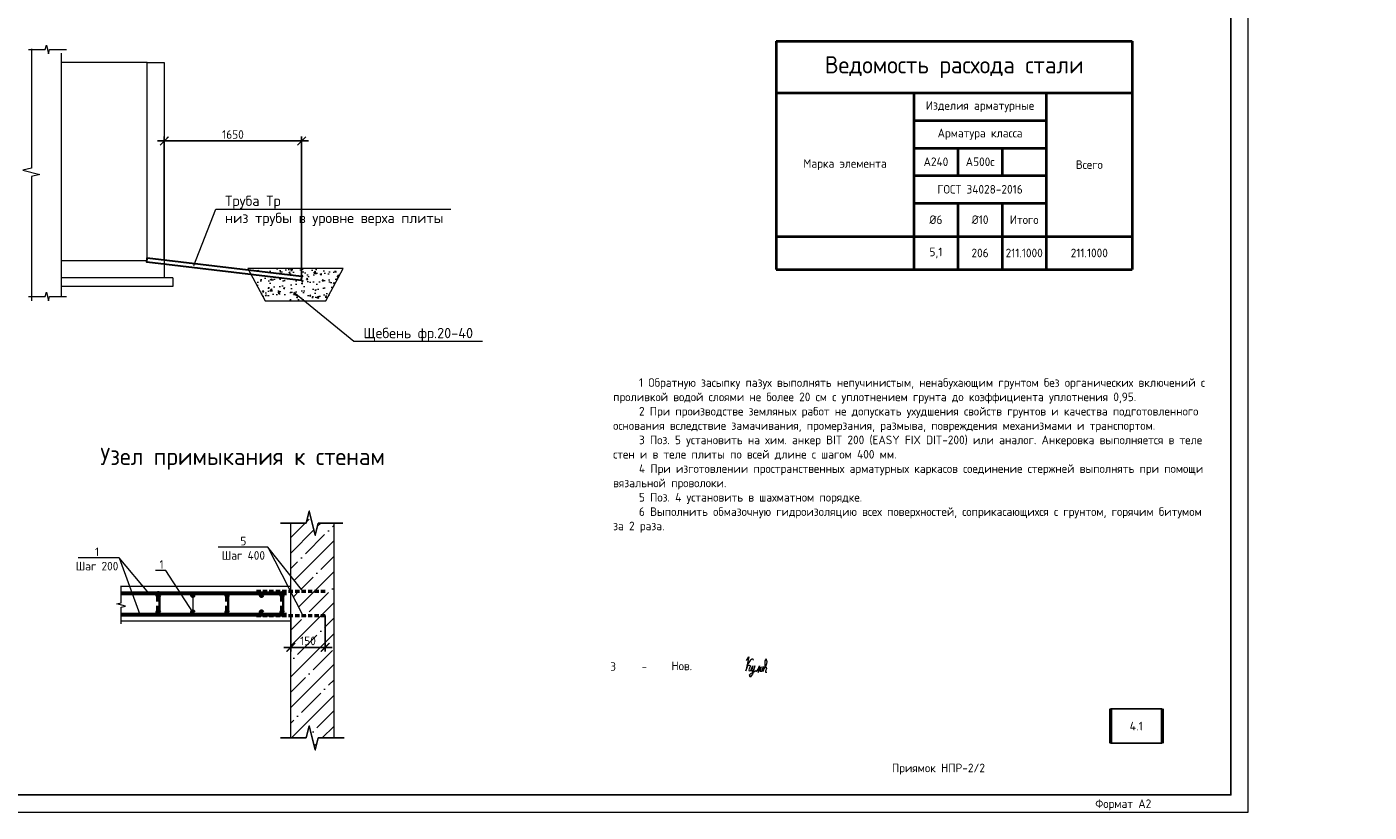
# Model space of a CAD drawing. Header units: millimetres. Extents: x 130535 to 1380046, y -231620 to 121434.
# Tile 42 of 135: x 433353 to 472372, y -52800 to -29983. Entities that reach past the tile are written whole.
import ezdxf
from ezdxf import colors
from ezdxf.entities.mleader import LeaderData, LeaderLine
from ezdxf.enums import TextEntityAlignment as Align
from ezdxf.math import Vec2, Vec3

# ---------------------------------------------------------------- set-up
doc = ezdxf.new("R2010")
doc.units = ezdxf.units.MM
doc.linetypes.add('DASHED2', pattern=[0.375, 0.25, -0.125])
doc.layers.get('DEFPOINTS').update_dxf_attribs({"lineweight": 0})
for name, color, linetype, lineweight in [('АС-Таблицы', 7, 'Continuous', 20), ('Выноски', 7, 'Continuous', 20), ('Основная 0.35', 7, 'Continuous', 35), ('Основная 0.6', 7, 'Continuous', 60), ('Основная 0.60', 7, 'Continuous', 60), ('РАЗМЕРЫ', 7, 'Continuous', 9), ('Символы 0.20', 7, 'Continuous', 20), ('Текст', 7, 'Continuous', 25), ('Текст 0.25', 7, 'Continuous', 25), ('Тонкая', 7, 'Continuous', 20), ('Тонкая 0.20', 7, 'Continuous', 20), ('ТОНКИЕ', 7, 'Continuous', 9), ('штриховка', 7, 'Continuous', 18)]:
    doc.layers.add(name, color=color, linetype=linetype, lineweight=lineweight)
for name, color, linetype in [('ИЗМ', 7, 'Continuous'), ('Колонны', 7, 'Continuous'), ('ТОЛСТЫЕ_ОСНОВНЫЕ', 7, 'Continuous')]:
    doc.layers.add(name, color=color, linetype=linetype)
doc.styles.add('GOST-2.304_Type-B', font='GOST_Common.ttf')
doc.styles.add('style1', font='GOST_Common.ttf', dxfattribs={"height": 500})
doc.styles.add('ГОСТ', font='isocpeur.TTF')
doc.dimstyles.new('СПДС', dxfattribs={"dimscale": 100, "dimtxt": 2.5, "dimasz": 2.5, "dimexe": 1.25, "dimexo": 0, "dimtad": 1, "dimdec": 0, "dimtxsty": 'GOST-2.304_Type-B', "dimblk": 'ARCHTICK', "dimcen": 2.5, "dimdle": 2, "dimadec": 0, "dimazin": 2, "dimtfac": 0.75, "dimtdec": 0, "dimtmove": 1, "dimatfit": 3, "dimfxl": 1, "dimtolj": 1, "dimarcsym": 1})

# ---------------------------------------------------------------- blocks, each defined once
blk = doc.blocks.new('*U1418')
at = {"layer": 'ТОЛСТЫЕ_ОСНОВНЫЕ'}
blk.add_lwpolyline([(20, 5), (589, 5), (589, 415), (20, 415)], close=True, dxfattribs=at)
at = {"layer": 'ТОНКИЕ'}
blk.add_lwpolyline([(0, 0), (594, 0), (594, 420), (0, 420)], close=True, dxfattribs=at)
at = {"layer": 'Текст', "style": 'style1'}
blk.add_text('Формат А2', height=2.5, dxfattribs=at).set_placement((549.57, 1.2))
blk = doc.blocks.new('*T560')
at = {"layer": 'Основная 0.6', "color": 0, "lineweight": 40, "transparency": 16777216}
for p, q in [((0, 0), (10350, 0)), ((0, 0), (0, -6633)), ((10350, 0), (10350, -6633)), ((0, -1500), (10350, -1500)), ((4000, -1500), (4000, -6633)), ((7850, -1500), (7850, -6633)), ((4000, -2300), (7850, -2300)), ((4000, -3100), (7850, -3100)), ((5283, -3100), (5283, -3900)), ((6567, -3100), (6567, -3900)), ((4000, -3900), (7850, -3900)), ((4000, -4700), (7850, -4700)), ((5283, -4700), (5283, -6633)), ((6567, -4700), (6567, -6633)), ((0, -5667), (10350, -5667)), ((0, -6633), (10350, -6633))]:
    blk.add_line(p, q, dxfattribs=at)
at = {"layer": 'Основная 0.6', "color": 0, "transparency": 16777216, "attachment_point": 5, "style": 'GOST-2.304_Type-B'}
for s, insert, char_height, width in [('Ведомость расхода стали', (5175, -750), 500, 10050), ('Изделия арматурные', (5925, -1900), 250, 3550), ('Арматура класса', (5925, -2700), 250, 3550), ('Марка элемента', (2000, -3583), 250, 3700), ('А240', (4642, -3500), 250, 983.33), ('А500с', (5925, -3500), 250, 983.33), ('Всего', (9100, -3583), 250, 2200), ('ГОСТ 34028-2016', (5925, -4300), 250, 3550), ('%%C6', (4642, -5183), 250, 983.33), ('%%C10', (5925, -5183), 250, 983.33), ('Итого', (7208, -5183), 250, 983.33), ('5,1', (4642, -6150), 250, 983.33), ('206', (5925, -6150), 250, 983.33), ('211.1000', (7208, -6150), 250, 983.33), ('211.1000', (9100, -6150), 250, 2200)]:
    blk.add_mtext(s, dxfattribs=dict(at, insert=insert, char_height=char_height, width=width))
blk = doc.blocks.new('*T561')
at = {"layer": 'АС-Таблицы', "color": 0, "linetype": 'ByBlock', "lineweight": -2}
for p, q in [((0, 0), (1500, 0)), ((0, -1000), (1500, -1000))]:
    blk.add_line(p, q, dxfattribs=at)
at = {"layer": 'АС-Таблицы', "color": 0, "linetype": 'ByBlock', "lineweight": 50}
for p, q in [((0, 0), (0, -1000)), ((1500, 0), (1500, -1000))]:
    blk.add_line(p, q, dxfattribs=at)
at = {"layer": 'АС-Таблицы', "color": 0, "insert": (750, -500), "char_height": 250, "width": 1000, "attachment_point": 5, "style": 'ГОСТ'}
blk.add_mtext('4.1', dxfattribs=at)
blk = doc.blocks.new('_ArchTick')
at = {"color": 0, "linetype": 'ByBlock', "const_width": 0.15}
blk.add_lwpolyline([(-0.5, -0.5), (0.5, 0.5)], dxfattribs=at)
blk = doc.blocks.new('*D580')
at = {"layer": 'DEFPOINTS', "color": 0, "linetype": 'Continuous', "lineweight": 0, "transparency": 16777216}
for p in [(437349, -33298), (437349, -36757), (441342, -37229)]:
    blk.add_point(p, dxfattribs=at)
at = {"layer": 'РАЗМЕРЫ', "color": 0, "linetype": 'Continuous', "lineweight": -2, "transparency": 16777216}
for p, q in [((441542, -33298), (437149, -33298)), ((437349, -36757), (437349, -33173)), ((441342, -37229), (441342, -33173))]:
    blk.add_line(p, q, dxfattribs=at)
at = {"layer": 'РАЗМЕРЫ', "color": 0, "linetype": 'Continuous', "lineweight": -2, "transparency": 16777216, "xscale": 250, "yscale": 250, "zscale": 250, "rotation": 180}
blk.add_blockref('_ArchTick', (437349, -33298), dxfattribs=at)
at = {"layer": 'РАЗМЕРЫ', "color": 0, "linetype": 'Continuous', "lineweight": -2, "transparency": 16777216, "xscale": 250, "yscale": 250, "zscale": 250}
blk.add_blockref('_ArchTick', (441342, -33298), dxfattribs=at)
at = {"layer": 'РАЗМЕРЫ', "color": 0, "linetype": 'Continuous', "lineweight": 0, "transparency": 16777216, "insert": (439345, -33111), "char_height": 250, "attachment_point": 5, "style": 'GOST-2.304_Type-B'}
blk.add_mtext('\\A1;1650', dxfattribs=at)
blk = doc.blocks.new('_None')
blk = doc.blocks.new('*D556')
at = {"layer": 'DEFPOINTS', "color": 0, "linetype": 'Continuous', "lineweight": 0, "transparency": 16777216}
for p in [(441026, -47086), (442026, -47086), (442026, -48012)]:
    blk.add_point(p, dxfattribs=at)
at = {"layer": 'РАЗМЕРЫ', "color": 0, "linetype": 'Continuous', "lineweight": -2, "transparency": 16777216}
for p, q in [((441026, -47086), (441026, -48137)), ((442026, -47086), (442026, -48137)), ((440826, -48012), (442226, -48012))]:
    blk.add_line(p, q, dxfattribs=at)
at = {"layer": 'РАЗМЕРЫ', "color": 0, "linetype": 'Continuous', "lineweight": -2, "transparency": 16777216, "xscale": 250, "yscale": 250, "zscale": 250, "rotation": 180}
blk.add_blockref('_ArchTick', (441026, -48012), dxfattribs=at)
at = {"layer": 'РАЗМЕРЫ', "color": 0, "linetype": 'Continuous', "lineweight": -2, "transparency": 16777216, "xscale": 250, "yscale": 250, "zscale": 250}
blk.add_blockref('_ArchTick', (442026, -48012), dxfattribs=at)
at = {"layer": 'РАЗМЕРЫ', "color": 0, "linetype": 'Continuous', "lineweight": 0, "transparency": 16777216, "insert": (441526, -47825), "char_height": 250, "attachment_point": 5, "style": 'GOST-2.304_Type-B'}
blk.add_mtext('\\A1;150', dxfattribs=at)
blk = doc.blocks.new('11')
at = {"layer": 'Выноски'}
for p, q in [((47944, 66700), (47962, 66737)), ((47962, 66737), (47989, 66781)), ((47989, 66781), (48016, 66806)), ((48016, 66806), (48038, 66823)), ((48038, 66823), (48060, 66786)), ((48060, 66786), (48058, 66769)), ((47885, 66608), (47944, 66700))]:
    blk.add_line(p, q, dxfattribs=at)
blk.add_lwpolyline([(47863, 66761), (47937, 66865), (47843, 66458), (47885, 66564), (47905, 66616), (47954, 66628), (47979, 66606), (47957, 66539), (47937, 66487), (47947, 66458), (47991, 66470), (48051, 66611), (48041, 66569), (48023, 66505), (48023, 66448), (48065, 66448), (48090, 66529), (48110, 66608), (48043, 66369), (47972, 66275), (47954, 66344), (47991, 66389), (48078, 66431), (48142, 66470), (48154, 66441), (48204, 66512), (48246, 66606), (48209, 66455), (48204, 66418), (48295, 66574), (48265, 66463), (48265, 66455), (48312, 66453), (48342, 66529), (48347, 66584), (48337, 66465), (48349, 66453), (48401, 66569), (48443, 66616), (48461, 66678), (48466, 66727), (48436, 66811), (48399, 66754), (48399, 66618), (48389, 66549), (48374, 66507), (48416, 66564), (48441, 66576), (48451, 66524), (48433, 66482), (48419, 66453), (48424, 66428), (48458, 66421)], dxfattribs=at)

msp = doc.modelspace()

# ---------------------------------------------------------------- hatches: boundary and pattern name
at = {"layer": 'Колонны', "linetype": 'Continuous', "lineweight": 0}
h = msp.add_hatch(dxfattribs=at)
h.set_pattern_fill('AR-CONC', color=256, scale=2.5)
h.set_pattern_definition([(50, (735980.87, 482032.96), (455.46167, -39.84771), [47.625, -523.875]), (355, (735980.87, 482032.96), (-88.10855, 477.6421), [38.1, -419.10146]), (100.451445, (736018.82, 482029.63), (367.35312, 437.79438), [40.47502, -445.2256]), (46.1842, (735980.87, 482159.96), (677.6976, -105.1058), [71.4375, -785.8125]), (96.63556, (736037.34, 482151.2), (593.5103, 618.5653), [60.71256, -667.839]), (351.18415, (735980.9, 482159.96), (593.5103, 618.5653), [57.1499, -628.6493]), (21, (736044.37, 482128.2), (379.03598, -255.663), [47.625, -523.875]), (326, (736044.37, 482128.2), (154.50507, 460.4699), [38.1, -419.1]), (71.451445, (736075.95, 482106.9), (533.54105, 204.80692), [40.47502, -445.22484]), (37.5, (735980.87, 482032.96), (7.72151, 211.387597), [0, -414.02, 0, -425.45, 0, -420.6875]), (7.5, (735980.87, 482032.96), (167.04916, 250.45144), [0, -242.57, 0, -404.495, 0, -160.3375]), (327.5, (735839.26, 482032.96), (338.97649, -14.32186), [0, -158.75, 0, -495.3, 0, -657.225]), (317.5, (735775.76, 482032.96), (370.32295, 63.56623), [0, -206.375, 0, -328.93, 0, -466.725])])
h.paths.add_polyline_path([(439874.6, -37181), (441328.7, -37352.8), (441341.9, -37228.5), (439802.6, -37046.6), (439781.6, -37007.4), (442547, -37007.4), (442047, -37940.6), (440281.6, -37940.6)])
at = {"layer": 'штриховка', "linetype": 'Continuous', "lineweight": 0}
h = msp.add_hatch(dxfattribs=at)
h.set_pattern_fill('ANSI35', color=256, scale=100)
h.set_pattern_definition([(45, (-144288.9, 77954.54), (-449.0128, 449.0128), []), (45, (-143839.9, 77954.54), (-449.0128, 449.0128), [793.75, -158.75, 0, -158.75])])
h.paths.add_polyline_path([(441026.3, -47244.2), (441026.3, -47244.2), (441026.3, -47085.9), (441374.3, -47085.9), (441026.3, -46402.9), (441026.3, -46383.4), (441374.3, -46383.4), (441026.3, -45941.9), (441026.3, -44404.2), (441476.3, -44404.2), (441563.8, -44054.2), (441738.8, -44754.2), (441826.3, -44404.2), (442276.3, -44404.2), (442276.3, -50644.2), (441826.3, -50644.2), (441738.8, -50994.2), (441563.8, -50294.2), (441476.3, -50644.2), (441026.3, -50644.2)])

# ---------------------------------------------------------------- linework, layer by layer
at = {"color": 0, "linetype": 'ByBlock', "lineweight": -2}
for p, q in [((441026.3, -44404.2), (440726.3, -44404.2)), ((441476.3, -44404.2), (441026.3, -44404.2)), ((442537.7, -44404.2), (441826.3, -44404.2)), ((441026.3, -50644.2), (440726.3, -50644.2)), ((441476.3, -50644.2), (441026.3, -50644.2)), ((442276.3, -50644.2), (441826.3, -50644.2)), ((442276.3, -50644.2), (442576.3, -50644.2))]:
    msp.add_line(p, q, dxfattribs=at)
at = {"linetype": 'DASHED2', "lineweight": 50, "ltscale": 500}
for p, q in [((440026.3, -46383.4), (442026.3, -46383.4)), ((440026.3, -47085.9), (442026.3, -47085.9))]:
    msp.add_line(p, q, dxfattribs=at)
at = {"linetype": 'ByBlock', "lineweight": 20, "ltscale": 0.5}
msp.add_lwpolyline([(433485.1, -30621.6), (433485.1, -34084.1), (433235.1, -34146.6), (433735.1, -34271.6), (433485.1, -34334.1), (433485.1, -37946.6)], dxfattribs=at)
at = {"color": 0, "linetype": 'ByBlock', "lineweight": -2}
for points in [[(441826.3, -44404.2), (441738.8, -44754.2), (441563.8, -44054.2), (441476.3, -44404.2)], [(441826.3, -50644.2), (441738.8, -50994.2), (441563.8, -50294.2), (441476.3, -50644.2)]]:
    msp.add_lwpolyline(points, dxfattribs=at)
at = {"layer": 'ИЗМ', "linetype": 'Continuous', "lineweight": 30}
msp.add_lwpolyline([(436855.1, -36698.2), (441341.9, -37228.5), (441328.7, -37352.8), (436841.9, -36822.5), (436855.1, -36698.2)], dxfattribs=at)
at = {"layer": 'ИЗМ', "linetype": 'Continuous', "lineweight": 0}
msp.add_lwpolyline([(442547, -37007.4), (439781.6, -37007.4), (440281.6, -37940.6), (442047, -37940.6)], close=True, dxfattribs=at)
at = {"layer": 'Основная 0.35'}
for p, q in [((437146.3, -46434.2), (437146.3, -46684.2)), ((437146.3, -47054.2), (437146.3, -46804.2)), ((437206.3, -46434.2), (437206.3, -47054.2)), ((439146.3, -46434.2), (439146.3, -46684.2)), ((439146.3, -47054.2), (439146.3, -46804.2)), ((439206.3, -46434.2), (439206.3, -47054.2)), ((440746.3, -46434.2), (440746.3, -46684.2)), ((440746.3, -47054.2), (440746.3, -46804.2)), ((440806.3, -46434.2), (440806.3, -47054.2))]:
    msp.add_line(p, q, dxfattribs=at)
for centre, start, end in [((437176.3, -46434.2), 0, 180), ((440776.3, -46434.2), 0, 180), ((437176.3, -47054.2), 180, 0), ((440776.3, -47054.2), 180, 0)]:
    msp.add_arc(centre, 30, start, end, dxfattribs=at)
at = {"layer": 'Основная 0.60'}
for p, q in [((436098.9, -46434.2), (440901.3, -46434.2)), ((436098.9, -47054.2), (440901.3, -47054.2))]:
    msp.add_line(p, q, dxfattribs=at)
for centre in [(437176.3, -46494.2), (438176.3, -46494.2), (439176.3, -46494.2), (440176.3, -46494.2), (440776.3, -46494.2), (437176.3, -46994.2), (438176.3, -46994.2), (439176.3, -46994.2), (440176.3, -46994.2), (440776.3, -46994.2)]:
    msp.add_circle(centre, 30, dxfattribs=at)
at = {"layer": 'РАЗМЕРЫ', "linetype": 'Continuous', "lineweight": 0}
for p, q in [((440362.2, -45099.3), (441374.3, -47085.9)), ((436040.4, -45410.5), (436640.8, -47054.2))]:
    msp.add_line(p, q, dxfattribs=at)
at = {"layer": 'Символы 0.20'}
for points in [[(436040.4, -45410.5), (434845.8, -45410.5)], [(436899.4, -46434.2), (436040.4, -45410.5)]]:
    msp.add_lwpolyline(points, dxfattribs=at)
at = {"layer": 'Тонкая'}
for points in [[(433400.7, -30641), (433475.7, -30641), (433890.5, -30641), (433921.7, -30516), (433984.2, -30766), (434015.5, -30641), (434430.2, -30641), (434505.2, -30641)], [(433400.7, -37818.7), (433475.7, -37818.7), (433890.5, -37818.7), (433921.7, -37693.7), (433984.2, -37943.7), (434015.5, -37818.7), (434430.2, -37818.7), (434505.2, -37818.7)], [(436098.9, -47332.4), (436098.9, -47257.4), (436098.9, -46842.7), (436223.9, -46811.4), (435973.9, -46748.9), (436098.9, -46717.7), (436098.9, -46302.9), (436098.9, -46227.9)]]:
    msp.add_lwpolyline(points, dxfattribs=at)
at = {"layer": 'Тонкая 0.20'}
for p, q in [((434348.5, -30746.6), (434348.5, -37818.7)), ((436848.5, -31022.9), (434348.5, -31022.9)), ((436848.5, -31022.9), (437348.5, -31022.9)), ((436848.5, -36760.4), (436848.5, -31022.9)), ((437348.5, -31022.9), (437348.5, -36760.4)), ((436848.5, -36772.9), (436848.5, -33690.6)), ((437348.5, -33690.6), (437348.5, -37272.9)), ((434348.5, -36772.9), (436848.5, -36772.9)), ((437598.5, -37272.9), (434348.5, -37272.9)), ((437598.5, -37272.9), (437598.5, -37522.9)), ((437598.5, -37522.9), (434348.5, -37522.9))]:
    msp.add_line(p, q, dxfattribs=at)
at = {"layer": 'Тонкая 0.20', "ltscale": 6}
for p, q in [((441026.3, -50644.2), (441026.3, -44404.2)), ((442276.3, -44404.2), (442276.3, -50644.2))]:
    msp.add_line(p, q, dxfattribs=at)
at = {"layer": 'Тонкая 0.20'}
for points in [[(441026.3, -46244.2), (436098.9, -46244.2)], [(436098.9, -47244.2), (441026.3, -47244.2), (441026.3, -46244.2)]]:
    msp.add_lwpolyline(points, dxfattribs=at)

# ---------------------------------------------------------------- block references
at = {"xscale": 100, "yscale": 100, "zscale": 100}
msp.add_blockref('*U1418', (409452.6, -52800.3), dxfattribs=at)
for name, p in [('*T560', (455136.8, -30403)), ('*T561', (464852.6, -49800.3))]:
    msp.add_blockref(name, p)
at = {"layer": 'Выноски'}
msp.add_blockref('11', (406405.5, -115156.8), dxfattribs=at)

# ---------------------------------------------------------------- texts
at = {"color": 1, "linetype": 'Continuous', "lineweight": 30, "insert": (459852.6, -51550.3), "char_height": 250, "width": 7000, "attachment_point": 5, "style": 'GOST-2.304_Type-B'}
msp.add_mtext('{\\C256;Приямок НПР-2/2}', dxfattribs=at)
at = {"layer": 'Символы 0.20', "insert": (435393.3, -45110.5), "char_height": 250, "attachment_point": 2, "style": 'GOST-2.304_Type-B'}
msp.add_mtext('1\\PШаг 200', dxfattribs=at)
at = {"layer": 'Текст', "color": 7, "style": 'GOST-2.304_Type-B'}
for s, p in [('3', (450311.5, -48694.4)), ('-', (451221.5, -48692.9)), ('Нов.', (452090.4, -48676.4))]:
    msp.add_text(s, height=250, dxfattribs=at).set_placement(p)
at = {"layer": 'Текст 0.25', "insert": (450396.4, -40193.3), "char_height": 250, "attachment_point": 1, "style": 'GOST-2.304_Type-B'}
msp.add_mtext_dynamic_manual_height_columns('\\pxi3;1 Обратную засыпку пазух выполнять непучинистым, ненабухающим грунтом без органических включений с проливкой водой слоями не более 20 см с уплотнением грунта до коэффициента уплотнения 0,95.\\P2 При производстве земляных работ не допускать ухудшения свойств грунтов и качества подготовленного основания вследствие замачивания, промерзания, размыва, повреждения механизмами и транспортом.\\P3 Поз. 5 установить на хим. анкер BIT 200 (EASY FIX DIT-200) или аналог. Анкеровка выполняется в теле стен и в теле плиты по всей длине с шагом 400 мм.\\P4 При изготовлении пространственных арматурных каркасов соединение стержней выполнять при помощи вязальной проволоки. \\P5 Поз. 4 установить в шахматном порядке.\\P6 Выполнить обмазочную гидроизоляцию всех поверхностей, соприкасающихся с грунтом, горячим битумом за 2 раза.', width=17507.725, gutter_width=1250, heights=[0], dxfattribs=at)
at = {"layer": 'ТОНКИЕ', "linetype": 'Continuous', "lineweight": 0, "style": 'GOST-2.304_Type-B'}
msp.add_text('Узел примыкания к стенам', height=500, dxfattribs=at).set_placement((439625.2, -42464.2), align=Align.MIDDLE_CENTER)

# ---------------------------------------------------------------- dimensions: what is measured, and where the dimension line sits
at = {"layer": 'РАЗМЕРЫ', "color": 3, "linetype": 'Continuous', "lineweight": 0}
dim = msp.add_linear_dim(base=(437348.5, -33298.2), p1=(441341.9, -37228.5), p2=(437348.5, -36756.5), angle=180, text='1650', dimstyle='СПДС', override={"dimlfac": 0.2}, dxfattribs=at)
dim.commit()
dim.dimension.update_dxf_attribs({"geometry": '*D580', "text_midpoint": (439345.2, -33110.7)})
at = {"layer": 'РАЗМЕРЫ', "linetype": 'Continuous', "lineweight": 0}
dim = msp.add_linear_dim(base=(442026.3, -48012.2), p1=(441026.3, -47085.9), p2=(442026.3, -47085.9), text='150', dimstyle='СПДС', dxfattribs=at)
dim.commit()
dim.dimension.update_dxf_attribs({"geometry": '*D556', "text_midpoint": (441526.3, -47824.7)})

# ---------------------------------------------------------------- leaders
at = {"layer": 'Символы 0.20', "ltscale": 100}
ml = msp.add_multileader_mtext('Standard', dxfattribs=at)
ml.set_content('Труба Тр\\Pниз трубы в уровне верха плиты', color=256, style='ГОСТ')
ml.set_leader_properties(color=256, linetype='ByLayer', lineweight=-1)
ml.set_arrow_properties(name='NONE')
ml.build(insert=Vec2(0, 0))
ml.multileader.update_dxf_attribs({"text_left_attachment_type": 6, "text_right_attachment_type": 6, "dogleg_length": 2.5, "arrow_head_size": 45, "scale": 100})
ctx = ml.context
ctx.base_point, ctx.scale, ctx.char_height, ctx.arrow_head_size, ctx.landing_gap_size, ctx.plane_origin = Vec3(374236, -34808.4), 100, 300, 45, 22.5, Vec3(368339.5, -38118.9)
ctx.left_attachment, ctx.right_attachment = 6, 6
notes = []
notes.append((ctx, [(1, (1, 1, 0), (373986, -34808.4), (1, 0), 250, [(0, [(373346.6, -36448.8)], 0, [])])]))
ctx.mtext.insert, ctx.mtext.width, ctx.mtext.flow_direction = Vec3(374258.5, -34418.4), 6442.783, 5
ml = msp.add_multileader_mtext('Standard', dxfattribs=at)
ml.set_content('Труба Тр\\Pниз трубы в уровне верха плиты', color=256, style='ГОСТ')
ml.set_leader_properties(color=256, linetype='ByLayer', lineweight=-1)
ml.set_arrow_properties(name='NONE')
ml.build(insert=Vec2(0, 0))
ml.multileader.update_dxf_attribs({"text_left_attachment_type": 6, "text_right_attachment_type": 6, "dogleg_length": 2.5, "arrow_head_size": 45, "scale": 100})
ctx = ml.context
ctx.base_point, ctx.scale, ctx.char_height, ctx.arrow_head_size, ctx.landing_gap_size, ctx.plane_origin = Vec3(439093.1, -35276.2), 100, 300, 45, 22.5, Vec3(433196.6, -38586.7)
ctx.left_attachment, ctx.right_attachment = 6, 6
notes.append((ctx, [(1, (1, 1, 0), (438843.1, -35276.2), (1, 0), 250, [(0, [(438203.6, -36916.6)], 0, [])])]))
ctx.mtext.insert, ctx.mtext.width, ctx.mtext.flow_direction = Vec3(439115.6, -34886.2), 6576.024, 5
ml = msp.add_multileader_mtext('Standard', dxfattribs=at)
ml.set_content('Щебень фр.20-40', color=256, style='ГОСТ')
ml.set_leader_properties(color=256, linetype='ByLayer', lineweight=-1)
ml.set_arrow_properties(name='NONE')
ml.build(insert=Vec2(0, 0))
ml.multileader.update_dxf_attribs({"text_left_attachment_type": 6, "text_right_attachment_type": 6, "dogleg_length": 2.5, "arrow_head_size": 45, "scale": 100})
ctx = ml.context
ctx.base_point, ctx.scale, ctx.char_height, ctx.arrow_head_size, ctx.landing_gap_size, ctx.plane_origin = Vec3(378255, -38652.1), 100, 300, 45, 22.5, Vec3(372358.5, -41962.6)
ctx.left_attachment, ctx.right_attachment = 6, 6
notes.append((ctx, [(1, (1, 1, 0), (378005, -38652.1), (1, 0), 250, [(0, [(376254, -37225.6)], 0, [])])]))
ctx.mtext.insert, ctx.mtext.width, ctx.mtext.flow_direction = Vec3(378277.5, -38262.1), 2129.129, 5
ml = msp.add_multileader_mtext('Standard', dxfattribs=at)
ml.set_content('Щебень фр.20-40', color=256, style='ГОСТ')
ml.set_leader_properties(color=256, linetype='ByLayer', lineweight=-1)
ml.set_arrow_properties(name='NONE')
ml.build(insert=Vec2(0, 0))
ml.multileader.update_dxf_attribs({"text_left_attachment_type": 6, "text_right_attachment_type": 6, "dogleg_length": 2.5, "arrow_head_size": 45, "scale": 100})
ctx = ml.context
ctx.base_point, ctx.scale, ctx.char_height, ctx.arrow_head_size, ctx.landing_gap_size, ctx.plane_origin = Vec3(443112.1, -39119.9), 100, 300, 45, 22.5, Vec3(437215.6, -42430.4)
ctx.left_attachment, ctx.right_attachment = 6, 6
notes.append((ctx, [(1, (1, 1, 0), (442862.1, -39119.9), (1, 0), 250, [(0, [(441111.1, -37693.4)], 0, [])])]))
ctx.mtext.insert, ctx.mtext.width, ctx.mtext.flow_direction = Vec3(443134.6, -38729.9), 2129.129, 5
at = {"layer": 'Символы 0.20'}
ml = msp.add_multileader_mtext('Standard', dxfattribs=at)
ml.set_content('5\\PШаг 400', color=256, style='GOST-2.304_Type-B')
ml.set_leader_properties(color=256, linetype='ByLayer', lineweight=-1)
ml.set_arrow_properties(name='NONE')
ml.build(insert=Vec2(0, 0))
ml.multileader.update_dxf_attribs({"text_left_attachment_type": 6, "text_right_attachment_type": 6, "dogleg_length": 1, "arrow_head_size": 18, "scale": 20})
ctx = ml.context
ctx.base_point, ctx.scale, ctx.char_height, ctx.arrow_head_size, ctx.landing_gap_size, ctx.plane_origin = Vec3(439033.6, -45099.3), 20, 250, 18, 9, Vec3(441507.7, -44974.7)
ctx.left_attachment, ctx.right_attachment, ctx.text_align_type = 6, 6, 1
notes.append((ctx, [(0, (1, 1, 0), (440362.2, -45099.3), (-1, 0), 100, [(0, [(441374.3, -46383.4)], 0, [])])]))
ctx.mtext.insert, ctx.mtext.alignment, ctx.mtext.flow_direction = Vec3(439647.9, -44799.3), 2, 5
ml = msp.add_multileader_mtext('Standard', dxfattribs=at)
ml.set_content('1', color=256, style='GOST-2.304_Type-B')
ml.set_leader_properties(color=256, linetype='ByLayer', lineweight=-1)
ml.set_arrow_properties(name='NONE')
ml.build(insert=Vec2(0, 0))
ml.multileader.update_dxf_attribs({"text_left_attachment_type": 6, "text_right_attachment_type": 6, "dogleg_length": 1, "arrow_head_size": 18, "scale": 20})
ctx = ml.context
ctx.base_point, ctx.scale, ctx.char_height, ctx.arrow_head_size, ctx.landing_gap_size, ctx.plane_origin = Vec3(437201.7, -45778.3), 20, 250, 18, 9, Vec3(439643.1, -41624.2)
ctx.left_attachment, ctx.right_attachment = 6, 6
notes.append((ctx, [(0, (1, 1, 0), (437394.7, -45778.3), (-1, 0), 100, [(1, [(438176.3, -46494.2), (438176.3, -46994.2)], 0, [])])]))
ctx.mtext.insert, ctx.mtext.width, ctx.mtext.flow_direction = Vec3(437210.7, -45478.3), 28.429, 5
for ctx, leaders in notes:
    for number, flags, end, landing, length, lines in leaders:
        leader = LeaderData()
        leader.index, (leader.has_last_leader_line, leader.has_dogleg_vector, leader.attachment_direction) = number, flags
        leader.last_leader_point, leader.dogleg_vector, leader.dogleg_length = Vec3(end), Vec3(landing), length
        for number, points, colour, breaks in lines:
            line = LeaderLine()
            line.index, line.vertices, line.color, line.breaks = number, Vec3.list(points), colors.encode_raw_color(colour), breaks
            leader.lines.append(line)
        ctx.leaders.append(leader)

doc.saveas('drawing.dxf')
